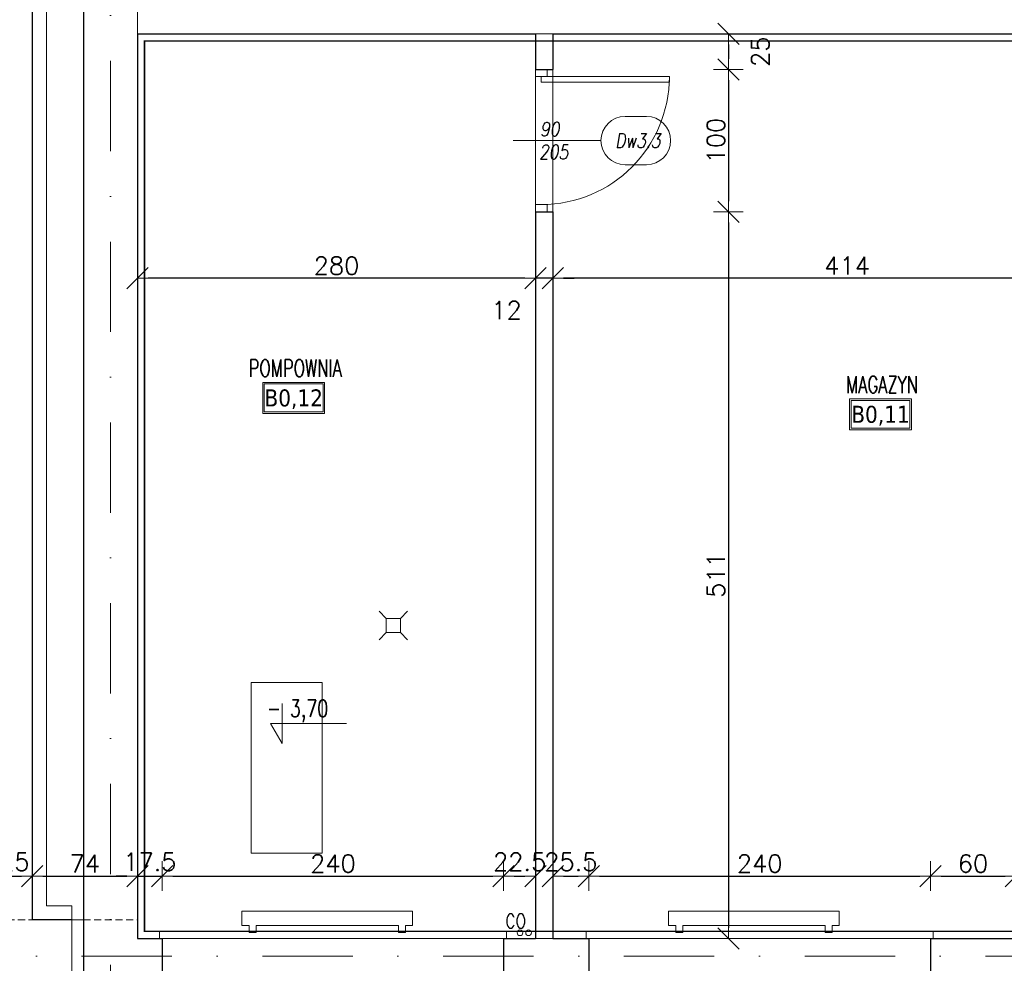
# Model space of a CAD drawing. Header units: millimetres. Extents: x 23192 to 177760, y -399809 to -79279.
# Tile 83 of 256: x 50121 to 50813, y -195605 to -194942. Entities that reach past the tile are written whole.
import ezdxf
from ezdxf.enums import TextEntityAlignment as Align

# ---------------------------------------------------------------- set-up
doc = ezdxf.new("R2010")
doc.units = ezdxf.units.MM
for name, pattern in [('2_3', [1, 0.5, -0.5]), ('CARKOVANA', [7.5, 5, -2.5]), ('DASHDOT', [25.4, 12.7, -6.35, 0, -6.35]), ('HIDDEN', [9.525, 6.35, -3.175])]:
    doc.linetypes.add(name, pattern=pattern)
doc.layers.get('0').update_dxf_attribs({"lineweight": 0})
for name, color, linetype, lineweight in [('!! 0_ Istn-sciany', 3, 'Continuous', 30), ('!! 0_ Istn-widok', 1, 'Continuous', 15), ('!! 0_ Opis', 8, 'Continuous', 13), ('!! 0_Istn-armatura', 6, 'Continuous', 9), ('!! 0_Istn-cienka', 4, 'Continuous', 9), ('!! 0_Istn-drzwi', 1, 'Continuous', 13), ('!! 0_Opis_pom', 9, 'Continuous', 13), ('!! 0_Osie', 1, 'DASHDOT', 13), ('!! 1  WYDZIELENIE PPOŻ', 252, 'Continuous', 0), ('!! 2_drzwi opis', 151, 'Continuous', 9), ('!! wymiary osi', 250, 'Continuous', 9), ('0-osie-liniA', 14, 'DASHDOT', 5), ('Dimension (ISO)', 7, 'Continuous', 25)]:
    doc.layers.add(name, color=color, linetype=linetype, lineweight=lineweight)
doc.layers.add('!! 0_Istn-grzejniki', color=7, linetype='Continuous', lineweight=0, plot=False)
doc.layers.add('Powierzchnia', color=140, linetype='Continuous', lineweight=5, plot=False)
doc.layers.add('!! 1_Wyburzenia', color=252, linetype='CARKOVANA', lineweight=13, true_color=0x696969)
doc.styles.add('50', font='ROMANS.shx', dxfattribs={"width": 0.8, "height": 10})
doc.styles.add('ARCHETYP', font='romans.shx', dxfattribs={"height": 15})
doc.styles.add('ARIAL', font='tahoma.ttf')
doc.styles.add('Note Text (ISO)', font='tahoma.ttf')
doc.styles.add('SIMPLEX', font='simplex.shx', dxfattribs={"width": 0.77})
doc.styles.add('TXT', font='simplex.shx')
doc.dimstyles.new('Default (ISO)', dxfattribs={"dimscale": 5, "dimtxt": 5, "dimasz": 5, "dimexe": 3.175, "dimexo": 0, "dimgap": 0.762, "dimtad": 1, "dimdec": 0, "dimrnd": 1e-08, "dimzin": 0, "dimtxsty": 'Note Text (ISO)', "dimcen": 0.09, "dimdle": 10, "dimclrd": 256, "dimclre": 256, "dimclrt": 256, "dimazin": 0, "dimtfac": 0.70104, "dimtmove": 0, "dimatfit": 3, "dimfxl": 1, "dimtolj": 1, "dimtzin": 0, "dimlwd": -1, "dimlwe": -1, "dimarcsym": 0})
doc.dimstyles.new('DIM50', dxfattribs={"dimscale": 5, "dimtxt": 2.5, "dimasz": 1.5, "dimexe": 0, "dimexo": 0, "dimgap": 0.5, "dimtad": 1, "dimdec": 4, "dimrnd": 0.5, "dimdsep": 46, "dimtxsty": 'TXT', "dimblk1": 'TICK1', "dimblk2": 'TICK1', "dimsah": 1, "dimcen": 0, "dimse1": 1, "dimse2": 1, "dimclrd": 1, "dimclre": 7, "dimclrt": 9, "dimadec": 0, "dimazin": 0, "dimtfac": 1, "dimtdec": 4, "dimtmove": 2, "dimatfit": 3, "dimldrblk": 'TICK1', "dimfxl": 1, "dimtolj": 1, "dimarcsym": 0})

# ---------------------------------------------------------------- blocks, each defined once
blk = doc.blocks.new('A$C19D82A3D')
for points in [[(-5, 10), (-10, 15)], [(5, 10), (10, 15)], [(-5, 0), (-10, -5)], [(5, 0), (10, -5)]]:
    blk.add_lwpolyline(points)
blk.add_lwpolyline([(-5, 10), (5, 10), (5, 0), (-5, 0)], close=True)
blk = doc.blocks.new('BLOK OSI')
at = {"layer": '0-osie-liniA', "ltscale": 5}
for points in [[(50184.71142, -193635.47368), (50184.71142, -195993.9543)], [(48639.33021, -195663.0883), (55424.2848, -195663.0883)]]:
    blk.add_lwpolyline(points, dxfattribs=at)
blk = doc.blocks.new('*D1419')
at = {"layer": 'DEFPOINTS', "color": 0, "transparency": 16777216}
for p in [(-689.8, 120.2), (510.2, 120.2), (510.2, 18.8)]:
    blk.add_point(p, dxfattribs=at)
at = {"layer": 'Dimension (ISO)', "transparency": 16777216}
for p, q in [((-689.8, 120.2), (-689.8, 2.9)), ((510.2, 120.2), (510.2, 2.9)), ((-664.8, 18.8), (485.2, 18.8))]:
    blk.add_line(p, q, dxfattribs=at)
for points in [[(-664.8, 22.9), (-664.8, 14.6), (-689.8, 18.8)], [(485.2, 22.9), (485.2, 14.6), (510.2, 18.8)]]:
    blk.add_solid(points, dxfattribs=at)
at = {"layer": 'Dimension (ISO)', "lineweight": 9, "transparency": 16777216, "insert": (-160.6, 48.6), "char_height": 25, "attachment_point": 1, "style": 'Note Text (ISO)'}
blk.add_mtext('\\A1;1200', dxfattribs=at)
blk = doc.blocks.new('1_ok-opis')
blk.add_line((0, 111.61), (0, 50))
for points in [[(-17, 128.61), (-17, 143.61)], [(17, 128.61), (17, 143.61)]]:
    blk.add_lwpolyline(points)
for centre, start, end in [((0, 143.61), 0, 180), ((0, 128.61), 180, 0)]:
    blk.add_arc(centre, 17, start, end)
at = {"style": 'ARCHETYP'}
for tag, height, rotation, p in [('NR', 12, 90, (0, 136.9)), ('NR', 12, 270, (0, 136.9)), ('SZEROKOŚĆ', 10, 90, (-8, 78.29)), ('WYSOKOŚĆ', 10, 270, (-8, 78.29)), ('WYSOKOŚĆ', 10, 90, (8, 78.29)), ('SZEROKOŚĆ', 10, 270, (8, 78.29))]:
    blk.add_attdef(tag, text='', height=height, rotation=rotation, dxfattribs=at).set_placement(p, align=Align.MIDDLE)
blk = doc.blocks.new('TICK1')
at = {"color": 2}
blk.add_line((-1, -1), (1, 1), dxfattribs=at)
at = {"color": 0}
for p, q in [((0, -1.4), (0, 1.4)), ((0, 0), (-1, 0))]:
    blk.add_line(p, q, dxfattribs=at)
blk = doc.blocks.new('*D2320')
at = {"layer": '!! wymiary osi', "color": 1, "lineweight": -2, "transparency": 16777216}
blk.add_line((50112.21, -195825.86), (50196.21, -195825.86), dxfattribs=at)
at = {"layer": 'DEFPOINTS', "color": 0, "transparency": 16777216}
for p in [(50104.71, -195574.59), (50203.71, -195574.59), (50203.71, -195825.86)]:
    blk.add_point(p, dxfattribs=at)
at = {"layer": '!! wymiary osi', "color": 1, "lineweight": -2, "transparency": 16777216, "xscale": 7.5, "yscale": 7.5, "zscale": 7.5, "rotation": 180}
blk.add_blockref('TICK1', (50104.71, -195825.86), dxfattribs=at)
at = {"layer": '!! wymiary osi', "color": 1, "lineweight": -2, "transparency": 16777216, "xscale": 7.5, "yscale": 7.5, "zscale": 7.5}
blk.add_blockref('TICK1', (50203.71, -195825.86), dxfattribs=at)
at = {"layer": '!! wymiary osi', "color": 9, "transparency": 16777216, "insert": (50154.21, -195817.11), "char_height": 12.5, "attachment_point": 5, "style": 'TXT'}
blk.add_mtext('\\A1;99', dxfattribs=at)
blk = doc.blocks.new('*D2321')
at = {"layer": '!! wymiary osi', "color": 1, "lineweight": -2, "transparency": 16777216}
blk.add_line((50211.21, -195825.86), (50476.21, -195825.86), dxfattribs=at)
at = {"layer": 'DEFPOINTS', "color": 0, "transparency": 16777216}
for p in [(50203.71, -195574.59), (50483.71, -195587.59), (50483.71, -195825.86)]:
    blk.add_point(p, dxfattribs=at)
at = {"layer": '!! wymiary osi', "color": 1, "lineweight": -2, "transparency": 16777216, "xscale": 7.5, "yscale": 7.5, "zscale": 7.5, "rotation": 180}
blk.add_blockref('TICK1', (50203.71, -195825.86), dxfattribs=at)
at = {"layer": '!! wymiary osi', "color": 1, "lineweight": -2, "transparency": 16777216, "xscale": 7.5, "yscale": 7.5, "zscale": 7.5}
blk.add_blockref('TICK1', (50483.71, -195825.86), dxfattribs=at)
at = {"layer": '!! wymiary osi', "color": 9, "transparency": 16777216, "insert": (50343.71, -195817.11), "char_height": 12.5, "attachment_point": 5, "style": 'TXT'}
blk.add_mtext('\\A1;280', dxfattribs=at)
blk = doc.blocks.new('*D2322')
at = {"layer": '!! wymiary osi', "color": 1, "lineweight": -2, "transparency": 16777216}
for p, q in [((50476.21, -195825.86), (50468.71, -195825.86)), ((50483.71, -195825.86), (50495.71, -195825.86)), ((50503.21, -195825.86), (50510.71, -195825.86))]:
    blk.add_line(p, q, dxfattribs=at)
at = {"layer": 'DEFPOINTS', "color": 0, "transparency": 16777216}
for p in [(50483.71, -195587.59), (50495.71, -195587.59), (50495.71, -195825.86)]:
    blk.add_point(p, dxfattribs=at)
at = {"layer": '!! wymiary osi', "color": 1, "lineweight": -2, "transparency": 16777216, "xscale": 7.5, "yscale": 7.5, "zscale": 7.5}
blk.add_blockref('TICK1', (50483.71, -195825.86), dxfattribs=at)
at = {"layer": '!! wymiary osi', "color": 1, "lineweight": -2, "transparency": 16777216, "xscale": 7.5, "yscale": 7.5, "zscale": 7.5, "rotation": 180}
blk.add_blockref('TICK1', (50495.71, -195825.86), dxfattribs=at)
at = {"layer": '!! wymiary osi', "color": 9, "transparency": 16777216, "insert": (50489.71, -195848.36), "char_height": 12.5, "attachment_point": 5, "style": 'TXT'}
blk.add_mtext('\\A1;12', dxfattribs=at)
blk = doc.blocks.new('*D2323')
at = {"layer": '!! wymiary osi', "color": 1, "lineweight": -2, "transparency": 16777216}
blk.add_line((50503.21, -195825.86), (51071.21, -195825.86), dxfattribs=at)
at = {"layer": 'DEFPOINTS', "color": 0, "transparency": 16777216}
for p in [(50495.71, -195587.59), (51078.71, -195587.59), (51078.71, -195825.86)]:
    blk.add_point(p, dxfattribs=at)
at = {"layer": '!! wymiary osi', "color": 1, "lineweight": -2, "transparency": 16777216, "xscale": 7.5, "yscale": 7.5, "zscale": 7.5, "rotation": 180}
blk.add_blockref('TICK1', (50495.71, -195825.86), dxfattribs=at)
at = {"layer": '!! wymiary osi', "color": 1, "lineweight": -2, "transparency": 16777216, "xscale": 7.5, "yscale": 7.5, "zscale": 7.5}
blk.add_blockref('TICK1', (51078.71, -195825.86), dxfattribs=at)
at = {"layer": '!! wymiary osi', "color": 9, "transparency": 16777216, "insert": (50787.21, -195817.11), "char_height": 12.5, "attachment_point": 5, "style": 'TXT'}
blk.add_mtext('\\A1;583', dxfattribs=at)
blk = doc.blocks.new('*D2359')
at = {"layer": '!! wymiary osi', "color": 1, "lineweight": -2, "transparency": 16777216}
blk.add_line((50112.21, -195543.73), (50122.21, -195543.73), dxfattribs=at)
at = {"layer": 'DEFPOINTS', "color": 0, "transparency": 16777216}
for p in [(50129.71, -195543.73), (50104.71, -195574.59), (50129.71, -195574.59)]:
    blk.add_point(p, dxfattribs=at)
at = {"layer": '!! wymiary osi', "color": 1, "lineweight": -2, "transparency": 16777216, "xscale": 7.5, "yscale": 7.5, "zscale": 7.5, "rotation": 180}
blk.add_blockref('TICK1', (50104.71, -195543.73), dxfattribs=at)
at = {"layer": '!! wymiary osi', "color": 1, "lineweight": -2, "transparency": 16777216, "xscale": 7.5, "yscale": 7.5, "zscale": 7.5}
blk.add_blockref('TICK1', (50129.71, -195543.73), dxfattribs=at)
at = {"layer": '!! wymiary osi', "color": 9, "transparency": 16777216, "insert": (50117.21, -195533.73), "char_height": 12.5, "attachment_point": 5, "style": 'TXT'}
blk.add_mtext('\\A1;25', dxfattribs=at)
blk = doc.blocks.new('*D2360')
at = {"layer": '!! wymiary osi', "color": 1, "lineweight": -2, "transparency": 16777216}
blk.add_line((50137.21, -195543.73), (50196.21, -195543.73), dxfattribs=at)
at = {"layer": 'DEFPOINTS', "color": 0, "transparency": 16777216}
for p in [(50203.71, -195543.73), (50129.71, -195574.59), (50203.71, -195587.59)]:
    blk.add_point(p, dxfattribs=at)
at = {"layer": '!! wymiary osi', "color": 1, "lineweight": -2, "transparency": 16777216, "xscale": 7.5, "yscale": 7.5, "zscale": 7.5, "rotation": 180}
blk.add_blockref('TICK1', (50129.71, -195543.73), dxfattribs=at)
at = {"layer": '!! wymiary osi', "color": 1, "lineweight": -2, "transparency": 16777216, "xscale": 7.5, "yscale": 7.5, "zscale": 7.5}
blk.add_blockref('TICK1', (50203.71, -195543.73), dxfattribs=at)
at = {"layer": '!! wymiary osi', "color": 9, "transparency": 16777216, "insert": (50166.71, -195534.98), "char_height": 12.5, "attachment_point": 5, "style": 'TXT'}
blk.add_mtext('\\A1;74', dxfattribs=at)
blk = doc.blocks.new('*D2361')
at = {"layer": '!! wymiary osi', "color": 1, "lineweight": -2, "transparency": 16777216}
for p, q in [((50196.21, -195543.73), (50188.71, -195543.73)), ((50203.71, -195543.73), (50221.22, -195543.73)), ((50228.72, -195543.73), (50236.22, -195543.73))]:
    blk.add_line(p, q, dxfattribs=at)
at = {"layer": 'DEFPOINTS', "color": 0, "transparency": 16777216}
for p in [(50221.22, -195543.73), (50203.71, -195587.59), (50221.22, -195587.59)]:
    blk.add_point(p, dxfattribs=at)
at = {"layer": '!! wymiary osi', "color": 1, "lineweight": -2, "transparency": 16777216, "xscale": 7.5, "yscale": 7.5, "zscale": 7.5}
blk.add_blockref('TICK1', (50203.71, -195543.73), dxfattribs=at)
at = {"layer": '!! wymiary osi', "color": 1, "lineweight": -2, "transparency": 16777216, "xscale": 7.5, "yscale": 7.5, "zscale": 7.5, "rotation": 180}
blk.add_blockref('TICK1', (50221.22, -195543.73), dxfattribs=at)
at = {"layer": '!! wymiary osi', "color": 9, "transparency": 16777216, "insert": (50212.46, -195533.73), "char_height": 12.5, "attachment_point": 5, "style": 'TXT'}
blk.add_mtext('\\A1;17.5', dxfattribs=at)
blk = doc.blocks.new('*D2362')
at = {"layer": '!! wymiary osi', "color": 1, "lineweight": -2, "transparency": 16777216}
blk.add_line((50228.72, -195543.73), (50453.72, -195543.73), dxfattribs=at)
at = {"layer": 'DEFPOINTS', "color": 0, "transparency": 16777216}
for p in [(50461.22, -195543.73), (50221.22, -195587.59), (50461.22, -195587.59)]:
    blk.add_point(p, dxfattribs=at)
at = {"layer": '!! wymiary osi', "color": 1, "lineweight": -2, "transparency": 16777216, "xscale": 7.5, "yscale": 7.5, "zscale": 7.5, "rotation": 180}
blk.add_blockref('TICK1', (50221.22, -195543.73), dxfattribs=at)
at = {"layer": '!! wymiary osi', "color": 1, "lineweight": -2, "transparency": 16777216, "xscale": 7.5, "yscale": 7.5, "zscale": 7.5}
blk.add_blockref('TICK1', (50461.22, -195543.73), dxfattribs=at)
at = {"layer": '!! wymiary osi', "color": 9, "transparency": 16777216, "insert": (50341.22, -195534.98), "char_height": 12.5, "attachment_point": 5, "style": 'TXT'}
blk.add_mtext('\\A1;240', dxfattribs=at)
blk = doc.blocks.new('*D2363')
at = {"layer": '!! wymiary osi', "color": 1, "lineweight": -2, "transparency": 16777216}
blk.add_line((50468.72, -195543.73), (50476.21, -195543.73), dxfattribs=at)
at = {"layer": 'DEFPOINTS', "color": 0, "transparency": 16777216}
for p in [(50483.71, -195543.73), (50461.22, -195587.59), (50483.71, -195587.59)]:
    blk.add_point(p, dxfattribs=at)
at = {"layer": '!! wymiary osi', "color": 1, "lineweight": -2, "transparency": 16777216, "xscale": 7.5, "yscale": 7.5, "zscale": 7.5, "rotation": 180}
blk.add_blockref('TICK1', (50461.22, -195543.73), dxfattribs=at)
at = {"layer": '!! wymiary osi', "color": 1, "lineweight": -2, "transparency": 16777216, "xscale": 7.5, "yscale": 7.5, "zscale": 7.5}
blk.add_blockref('TICK1', (50483.71, -195543.73), dxfattribs=at)
at = {"layer": '!! wymiary osi', "color": 9, "transparency": 16777216, "insert": (50472.46, -195533.73), "char_height": 12.5, "attachment_point": 5, "style": 'TXT'}
blk.add_mtext('\\A1;22.5', dxfattribs=at)
blk = doc.blocks.new('*D2364')
at = {"layer": '!! wymiary osi', "color": 1, "lineweight": -2, "transparency": 16777216}
blk.add_line((50503.21, -195543.73), (50513.72, -195543.73), dxfattribs=at)
at = {"layer": 'DEFPOINTS', "color": 0, "transparency": 16777216}
for p in [(50521.22, -195543.73), (50495.71, -195587.59), (50521.22, -195587.59)]:
    blk.add_point(p, dxfattribs=at)
at = {"layer": '!! wymiary osi', "color": 1, "lineweight": -2, "transparency": 16777216, "xscale": 7.5, "yscale": 7.5, "zscale": 7.5, "rotation": 180}
blk.add_blockref('TICK1', (50495.71, -195543.73), dxfattribs=at)
at = {"layer": '!! wymiary osi', "color": 1, "lineweight": -2, "transparency": 16777216, "xscale": 7.5, "yscale": 7.5, "zscale": 7.5}
blk.add_blockref('TICK1', (50521.22, -195543.73), dxfattribs=at)
at = {"layer": '!! wymiary osi', "color": 9, "transparency": 16777216, "insert": (50508.46, -195533.73), "char_height": 12.5, "attachment_point": 5, "style": 'TXT'}
blk.add_mtext('\\A1;25.5', dxfattribs=at)
blk = doc.blocks.new('*D2365')
at = {"layer": '!! wymiary osi', "color": 1, "lineweight": -2, "transparency": 16777216}
blk.add_line((50528.72, -195543.73), (50753.72, -195543.73), dxfattribs=at)
at = {"layer": 'DEFPOINTS', "color": 0, "transparency": 16777216}
for p in [(50761.22, -195543.73), (50521.22, -195587.59), (50761.22, -195587.59)]:
    blk.add_point(p, dxfattribs=at)
at = {"layer": '!! wymiary osi', "color": 1, "lineweight": -2, "transparency": 16777216, "xscale": 7.5, "yscale": 7.5, "zscale": 7.5, "rotation": 180}
blk.add_blockref('TICK1', (50521.22, -195543.73), dxfattribs=at)
at = {"layer": '!! wymiary osi', "color": 1, "lineweight": -2, "transparency": 16777216, "xscale": 7.5, "yscale": 7.5, "zscale": 7.5}
blk.add_blockref('TICK1', (50761.22, -195543.73), dxfattribs=at)
at = {"layer": '!! wymiary osi', "color": 9, "transparency": 16777216, "insert": (50641.22, -195534.98), "char_height": 12.5, "attachment_point": 5, "style": 'TXT'}
blk.add_mtext('\\A1;240', dxfattribs=at)
blk = doc.blocks.new('*D2366')
at = {"layer": '!! wymiary osi', "color": 1, "lineweight": -2, "transparency": 16777216}
blk.add_line((50768.72, -195543.73), (50813.72, -195543.73), dxfattribs=at)
at = {"layer": 'DEFPOINTS', "color": 0, "transparency": 16777216}
for p in [(50821.22, -195543.73), (50761.22, -195587.59), (50821.22, -195587.59)]:
    blk.add_point(p, dxfattribs=at)
at = {"layer": '!! wymiary osi', "color": 1, "lineweight": -2, "transparency": 16777216, "xscale": 7.5, "yscale": 7.5, "zscale": 7.5, "rotation": 180}
blk.add_blockref('TICK1', (50761.22, -195543.73), dxfattribs=at)
at = {"layer": '!! wymiary osi', "color": 1, "lineweight": -2, "transparency": 16777216, "xscale": 7.5, "yscale": 7.5, "zscale": 7.5}
blk.add_blockref('TICK1', (50821.22, -195543.73), dxfattribs=at)
at = {"layer": '!! wymiary osi', "color": 9, "transparency": 16777216, "insert": (50791.22, -195534.98), "char_height": 12.5, "attachment_point": 5, "style": 'TXT'}
blk.add_mtext('\\A1;60', dxfattribs=at)
blk = doc.blocks.new('*D2378')
at = {"layer": '!! wymiary osi', "color": 1, "lineweight": -2, "transparency": 16777216}
blk.add_line((50619.2, -194959.09), (50619.2, -194969.09), dxfattribs=at)
at = {"layer": 'DEFPOINTS', "color": 0, "transparency": 16777216}
for p in [(50495.71, -194951.59), (50495.71, -194976.59), (50619.2, -194976.59)]:
    blk.add_point(p, dxfattribs=at)
at = {"layer": '!! wymiary osi', "color": 1, "lineweight": -2, "transparency": 16777216, "xscale": 7.5, "yscale": 7.5, "zscale": 7.5}
for p, rotation in [((50619.2, -194951.59), 90), ((50619.2, -194976.59), 270)]:
    blk.add_blockref('TICK1', p, dxfattribs=dict(at, rotation=rotation))
at = {"layer": '!! wymiary osi', "color": 9, "transparency": 16777216, "insert": (50641.7, -194964.09), "char_height": 12.5, "attachment_point": 5, "rotation": 90, "style": 'TXT'}
blk.add_mtext('\\A1;25', dxfattribs=at)
blk = doc.blocks.new('*D2379')
at = {"layer": '!! wymiary osi', "color": 1, "lineweight": -2, "transparency": 16777216}
blk.add_line((50619.2, -194984.09), (50619.2, -195069.09), dxfattribs=at)
at = {"layer": 'DEFPOINTS', "color": 0, "transparency": 16777216}
for p in [(50495.71, -194976.59), (50495.71, -195076.59), (50619.2, -195076.59)]:
    blk.add_point(p, dxfattribs=at)
at = {"layer": '!! wymiary osi', "color": 1, "lineweight": -2, "transparency": 16777216, "xscale": 7.5, "yscale": 7.5, "zscale": 7.5}
for p, rotation in [((50619.2, -194976.59), 90), ((50619.2, -195076.59), 270)]:
    blk.add_blockref('TICK1', p, dxfattribs=dict(at, rotation=rotation))
at = {"layer": '!! wymiary osi', "color": 9, "transparency": 16777216, "insert": (50610.45, -195026.59), "char_height": 12.5, "attachment_point": 5, "rotation": 90, "style": 'TXT'}
blk.add_mtext('\\A1;100', dxfattribs=at)
blk = doc.blocks.new('*D2380')
at = {"layer": '!! wymiary osi', "color": 1, "lineweight": -2, "transparency": 16777216}
blk.add_line((50619.2, -195084.09), (50619.2, -195580.09), dxfattribs=at)
at = {"layer": 'DEFPOINTS', "color": 0, "transparency": 16777216}
for p in [(50495.71, -195076.59), (50495.71, -195587.59), (50619.2, -195587.59)]:
    blk.add_point(p, dxfattribs=at)
at = {"layer": '!! wymiary osi', "color": 1, "lineweight": -2, "transparency": 16777216, "xscale": 7.5, "yscale": 7.5, "zscale": 7.5}
for p, rotation in [((50619.2, -195076.59), 90), ((50619.2, -195587.59), 270)]:
    blk.add_blockref('TICK1', p, dxfattribs=dict(at, rotation=rotation))
at = {"layer": '!! wymiary osi', "color": 9, "transparency": 16777216, "insert": (50610.45, -195332.09), "char_height": 12.5, "attachment_point": 5, "rotation": 90, "style": 'TXT'}
blk.add_mtext('\\A1;511', dxfattribs=at)
blk = doc.blocks.new('*D2618')
at = {"layer": '!! wymiary osi', "color": 1, "lineweight": -2, "transparency": 16777216}
blk.add_line((50902.21, -195123.33), (50503.21, -195123.33), dxfattribs=at)
at = {"layer": 'DEFPOINTS', "color": 0, "transparency": 16777216}
for p in [(50495.71, -195060.37), (50909.71, -195060.37), (50495.71, -195123.33)]:
    blk.add_point(p, dxfattribs=at)
at = {"layer": '!! wymiary osi', "color": 1, "lineweight": -2, "transparency": 16777216, "xscale": 7.5, "yscale": 7.5, "zscale": 7.5, "rotation": 180}
blk.add_blockref('TICK1', (50495.71, -195123.33), dxfattribs=at)
at = {"layer": '!! wymiary osi', "color": 1, "lineweight": -2, "transparency": 16777216, "xscale": 7.5, "yscale": 7.5, "zscale": 7.5}
blk.add_blockref('TICK1', (50909.71, -195123.33), dxfattribs=at)
at = {"layer": '!! wymiary osi', "color": 9, "transparency": 16777216, "insert": (50702.71, -195114.58), "char_height": 12.5, "attachment_point": 5, "style": 'TXT'}
blk.add_mtext('\\A1;414', dxfattribs=at)
blk = doc.blocks.new('*D2619')
at = {"layer": '!! wymiary osi', "color": 1, "lineweight": -2, "transparency": 16777216}
for p, q in [((50476.21, -195123.33), (50468.71, -195123.33)), ((50495.71, -195123.33), (50483.71, -195123.33)), ((50503.21, -195123.33), (50510.71, -195123.33))]:
    blk.add_line(p, q, dxfattribs=at)
at = {"layer": 'DEFPOINTS', "color": 0, "transparency": 16777216}
for p in [(50483.71, -195060.37), (50495.71, -195060.37), (50483.71, -195123.33)]:
    blk.add_point(p, dxfattribs=at)
at = {"layer": '!! wymiary osi', "color": 1, "lineweight": -2, "transparency": 16777216, "xscale": 7.5, "yscale": 7.5, "zscale": 7.5}
blk.add_blockref('TICK1', (50483.71, -195123.33), dxfattribs=at)
at = {"layer": '!! wymiary osi', "color": 1, "lineweight": -2, "transparency": 16777216, "xscale": 7.5, "yscale": 7.5, "zscale": 7.5, "rotation": 180}
blk.add_blockref('TICK1', (50495.71, -195123.33), dxfattribs=at)
at = {"layer": '!! wymiary osi', "color": 9, "transparency": 16777216, "insert": (50463.23, -195145.83), "char_height": 12.5, "attachment_point": 5, "style": 'TXT'}
blk.add_mtext('\\A1;12', dxfattribs=at)
blk = doc.blocks.new('*D2620')
at = {"layer": '!! wymiary osi', "color": 1, "lineweight": -2, "transparency": 16777216}
blk.add_line((50476.21, -195123.33), (50211.21, -195123.33), dxfattribs=at)
at = {"layer": 'DEFPOINTS', "color": 0, "transparency": 16777216}
for p in [(50203.71, -195060.37), (50483.71, -195060.37), (50203.71, -195123.33)]:
    blk.add_point(p, dxfattribs=at)
at = {"layer": '!! wymiary osi', "color": 1, "lineweight": -2, "transparency": 16777216, "xscale": 7.5, "yscale": 7.5, "zscale": 7.5, "rotation": 180}
blk.add_blockref('TICK1', (50203.71, -195123.33), dxfattribs=at)
at = {"layer": '!! wymiary osi', "color": 1, "lineweight": -2, "transparency": 16777216, "xscale": 7.5, "yscale": 7.5, "zscale": 7.5}
blk.add_blockref('TICK1', (50483.71, -195123.33), dxfattribs=at)
at = {"layer": '!! wymiary osi', "color": 9, "transparency": 16777216, "insert": (50343.71, -195114.58), "char_height": 12.5, "attachment_point": 5, "style": 'TXT'}
blk.add_mtext('\\A1;280', dxfattribs=at)
blk = doc.blocks.new('A$C11ef928a')
at = {"layer": 'Dimension (ISO)', "lineweight": 9}
dim = blk.add_linear_dim(base=(510.2, 18.8), p1=(-689.8, 120.2), p2=(510.2, 120.2), angle=180, dimstyle='Default (ISO)', override={"dimdec": 0, "dimlfac": 1, "dimtp": 0, "dimtm": 0, "dimtdec": 2, "dimtofl": 0, "dimatfit": 1}, dxfattribs=at)
dim.commit()
dim.dimension.update_dxf_attribs({"geometry": '*D1419', "text_midpoint": (-125.7, 18.8), "dimtype": 128})

msp = doc.modelspace()

# ---------------------------------------------------------------- linework, layer by layer
at = {"layer": '!! 0_ Istn-sciany'}
msp.add_line((50129.71142, -194364.5883), (50129.71142, -195574.5883), dxfattribs=at)
for points in [[(50165.71142, -194313.5883), (50165.71142, -195625.5883)], [(50203.71142, -194951.5883), (50483.71142, -194951.5883)], [(50203.71142, -194951.5883), (50203.71142, -195587.5883)], [(50483.71142, -194951.5883), (50483.71142, -194976.5883)], [(50495.71142, -194951.5883), (50902.71139, -194951.5883)], [(50495.71142, -194951.5883), (50495.71142, -194976.5883)], [(50483.71142, -194976.5883), (50495.71142, -194976.5883)], [(50483.71142, -195076.5883), (50495.71142, -195076.5883)], [(50483.71142, -195076.5883), (50483.71142, -195587.5883)], [(50495.71142, -195076.5883), (50495.71142, -195587.5883)], [(50157.71142, -195574.5883), (50129.71142, -195574.5883)], [(50203.71142, -195587.5883), (50221.21802, -195587.5883)], [(50221.21802, -195587.5883), (50221.21802, -195613.5883)], [(50461.21802, -195587.5883), (50483.71142, -195587.5883)], [(50461.21802, -195587.5883), (50461.21802, -195613.5883)], [(50495.71142, -195587.5883), (50521.21802, -195587.5883)], [(50521.21802, -195587.5883), (50521.21802, -195613.5883)], [(50761.21802, -195587.5883), (50821.21802, -195587.5883)], [(50761.21802, -195587.5883), (50761.21802, -195613.5883)]]:
    msp.add_lwpolyline(points, dxfattribs=at)
at = {"layer": '!! 0_ Istn-widok'}
msp.add_line((50157.71142, -195564.5883), (50157.71142, -195625.5883), dxfattribs=at)
for points in [[(50139.71142, -194374.5883), (50139.71142, -195564.5883)], [(50203.71142, -194926.5883), (50203.71142, -194951.5883)], [(50483.71142, -194951.5883), (50495.71142, -194951.5883)], [(50157.71142, -195564.5883), (50139.71142, -195564.5883)], [(50157.71142, -195574.5883), (50165.71142, -195574.5883)], [(50219.21802, -195582.5883), (50463.21802, -195582.5883)], [(50219.21802, -195587.5883), (50219.21802, -195582.5883)], [(50463.21802, -195587.5883), (50463.21802, -195582.5883)], [(50483.71142, -195587.5883), (50495.71142, -195587.5883)], [(50519.21802, -195582.5883), (50763.21802, -195582.5883)], [(50519.21802, -195587.5883), (50519.21802, -195582.5883)], [(50763.21802, -195587.5883), (50763.21802, -195582.5883)]]:
    msp.add_lwpolyline(points, dxfattribs=at)
at = {"layer": '!! 0_ Opis'}
for points in [[(50305.41122, -195422.42112), (50305.41122, -195450.42289)], [(50305.41122, -195450.42289), (50297.32781, -195436.42201)], [(50297.32781, -195436.42201), (50350.76201, -195436.42201)]]:
    msp.add_lwpolyline(points, dxfattribs=at)
at = {"layer": '!! 0_Istn-armatura'}
msp.add_lwpolyline([(50283.71142, -195527.5883), (50333.71142, -195527.5883), (50333.71142, -195407.5883), (50283.71142, -195407.5883)], close=True, dxfattribs=at)
for centre in [(50472.71142, -195583.5883), (50478.71142, -195583.5883)]:
    msp.add_circle(centre, 2, dxfattribs=at)
at = {"layer": '!! 0_Istn-cienka', "linetype": 'HIDDEN', "ltscale": 2}
for points in [[(50221.21802, -195587.5883), (50461.21802, -195587.5883)], [(50521.21802, -195587.5883), (50761.21802, -195587.5883)]]:
    msp.add_lwpolyline(points, dxfattribs=at)
at = {"layer": '!! 0_Istn-drzwi'}
for points in [[(50491.71142, -194981.5883), (50491.71142, -194976.5883), (50483.71142, -194976.5883), (50483.71142, -194981.5883)], [(50577.71142, -194985.5883), (50487.71142, -194985.5883), (50487.71142, -194981.5883), (50577.71142, -194981.5883)], [(50491.71142, -195071.5883), (50491.71142, -195076.5883), (50483.71142, -195076.5883), (50483.71142, -195071.5883)]]:
    msp.add_lwpolyline(points, close=True, dxfattribs=at)
msp.add_arc((50487.71142, -194981.5883), 90, 270.00000004, 0.00000004, dxfattribs=at)
at = {"layer": '!! 0_Istn-grzejniki'}
for points in [[(50282.21802, -195583.42942), (50282.21802, -195578.42942), (50277.21802, -195578.42942), (50277.21802, -195568.42942), (50397.21802, -195568.42942), (50397.21802, -195578.42942), (50392.21802, -195578.42942), (50392.21802, -195583.42942), (50387.21802, -195583.42942), (50387.21802, -195578.42942), (50287.21802, -195578.42942), (50287.21802, -195583.42942)], [(50582.21802, -195583.42942), (50582.21802, -195578.42942), (50577.21802, -195578.42942), (50577.21802, -195568.42942), (50697.21802, -195568.42942), (50697.21802, -195578.42942), (50692.21802, -195578.42942), (50692.21802, -195583.42942), (50687.21802, -195583.42942), (50687.21802, -195578.42942), (50587.21802, -195578.42942), (50587.21802, -195583.42942)]]:
    msp.add_lwpolyline(points, close=True, dxfattribs=at)
at = {"layer": '!! 0_Opis_pom', "ltscale": 0.7}
for points in [[(50291.84595, -195218.40936), (50335.36595, -195218.40936), (50335.36595, -195196.64936), (50291.84595, -195196.64936)], [(50292.93395, -195217.32136), (50334.27795, -195217.32136), (50334.27795, -195197.73736), (50292.93395, -195197.73736)], [(50704.418, -195229.94638), (50747.938, -195229.94638), (50747.938, -195208.18638), (50704.418, -195208.18638)], [(50705.506, -195228.85838), (50746.85, -195228.85838), (50746.85, -195209.27438), (50705.506, -195209.27438)]]:
    msp.add_lwpolyline(points, close=True, dxfattribs=at)
at = {"layer": '!! 1  WYDZIELENIE PPOŻ', "color": 20, "linetype": '2_3', "ltscale": 10, "true_color": 0xf65c09, "const_width": 1}
msp.add_lwpolyline([(50208.71142, -195582.5883), (51073.71142, -195582.5883), (51073.71142, -194956.5883), (50208.71142, -194956.5883)], close=True, dxfattribs=at)
at = {"layer": '!! 1_Wyburzenia'}
for points in [[(50104.71142, -195574.5883), (50129.71142, -195574.5883)], [(50165.71142, -195574.5883), (50203.71142, -195574.5883)]]:
    msp.add_lwpolyline(points, dxfattribs=at)
at = {"layer": 'Powierzchnia'}
for points in [[(50203.71142, -194951.5883), (50483.71142, -194951.5883), (50483.71142, -195587.5883), (50203.71142, -195587.5883)], [(50495.71142, -195587.5883), (51078.71142, -195587.5883), (51078.71142, -194951.5883), (50495.71142, -194951.5883)]]:
    msp.add_lwpolyline(points, close=True, dxfattribs=at)

# ---------------------------------------------------------------- block references
at = {"layer": '!! 0_Istn-armatura', "xscale": -1, "rotation": 270}
msp.add_blockref('A$C19D82A3D', (50378.71142, -195367.5883), dxfattribs=at)
at = {"layer": '!! 0_Osie'}
msp.add_blockref('BLOK OSI', (0, 63), dxfattribs=at)
at = {"layer": '!! 2_drzwi opis'}
ref = msp.add_blockref('1_ok-opis', (50418.01403, -195026.5883), dxfattribs=dict(at, xscale=-1, rotation=269.9999963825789))
ref.add_attrib('WYSOKOŚĆ', '90 ', dxfattribs={"layer": '0', "height": 10, "rotation": 359.99999638, "style": '50', "oblique": 10, "width": 0.8}).set_placement((50496.30489, -195018.5883), align=Align.MIDDLE)
ref.add_attrib('SZEROKOŚĆ', '205', dxfattribs={"layer": '0', "height": 10, "rotation": 359.99999638, "style": '50', "oblique": 10, "width": 0.8}).set_placement((50496.30489, -195034.5883), align=Align.MIDDLE)
ref.add_attrib('NR', 'Dw3.3', dxfattribs={"layer": '0', "height": 10, "rotation": 359.99999638, "style": '50', "oblique": 10, "width": 0.8}).set_placement((50555.53125, -195026.58831), align=Align.MIDDLE)
at = {"xscale": -0.1, "yscale": 0.1, "zscale": 0.1, "rotation": 90}
msp.add_blockref('A$C11ef928a', (82225.12684, -195364.3052), dxfattribs=at)

# ---------------------------------------------------------------- texts
at = {"layer": '!! 0_ Opis', "style": 'SIMPLEX', "width": 0.75}
msp.add_text('- 3,70', height=12, dxfattribs=at).set_placement((50294.72377, -195431.84389))
at = {"layer": '!! 0_Istn-armatura', "style": 'ARCHETYP', "width": 0.8}
msp.add_text('CO', height=10, rotation=0.00000004, dxfattribs=at).set_placement((50462.36084, -195580.4063))
at = {"layer": '!! 0_Opis_pom', "ltscale": 0.7, "style": 'TXT', "width": 0.7}
for s, p in [('POMPOWNIA', (50314.72109, -195192.60304)), ('MAGAZYN', (50727.29313, -195204.14007))]:
    msp.add_text(s, height=12, dxfattribs=at).set_placement(p, align=Align.CENTER)
at = {"layer": '!! 0_Opis_pom', "ltscale": 0.7, "style": 'ARIAL'}
for tag, p in [('B0,12', (50313.60595, -195207.52936)), ('B0,11', (50726.178, -195219.06638))]:
    msp.add_attdef(tag, text='', height=11.968, dxfattribs=at).set_placement(p, align=Align.MIDDLE_CENTER)

# ---------------------------------------------------------------- dimensions: what is measured, and where the dimension line sits
at = {"layer": '!! wymiary osi'}
for base, p1, p2, picture, middle in [((50619.19577, -194976.5883), (50495.71142, -194951.5883), (50495.71142, -194976.5883), '*D2378', (50641.69577, -194964.0883)), ((50619.19577, -195076.5883), (50495.71142, -194976.5883), (50495.71142, -195076.5883), '*D2379', (50610.44577, -195026.5883)), ((50619.19577, -195587.5883), (50495.71142, -195076.5883), (50495.71142, -195587.5883), '*D2380', (50610.44577, -195332.0883))]:
    dim = msp.add_linear_dim(base=base, p1=p1, p2=p2, angle=90, dimstyle='DIM50', dxfattribs=at)
    dim.commit()
    dim.dimension.update_dxf_attribs({"geometry": picture, "text_midpoint": middle})
for base, p1, p2, picture, middle in [((50203.71142, -195123.33382), (50483.71142, -195060.3734), (50203.71142, -195060.3734), '*D2620', (50343.71142, -195114.58382)), ((50495.71142, -195123.33382), (50909.71142, -195060.3734), (50495.71142, -195060.3734), '*D2618', (50702.71142, -195114.58382)), ((50129.71142, -195543.72628), (50104.71142, -195574.5883), (50129.71142, -195574.5883), '*D2359', (50117.21142, -195533.72628)), ((50203.71142, -195543.72628), (50129.71142, -195574.5883), (50203.71142, -195587.5883), '*D2360', (50166.71142, -195534.97628)), ((50221.21802, -195543.72628), (50203.71142, -195587.5883), (50221.21802, -195587.5883), '*D2361', (50212.46472, -195533.72628)), ((50461.21802, -195543.72628), (50221.21802, -195587.5883), (50461.21802, -195587.5883), '*D2362', (50341.21802, -195534.97628)), ((50483.71142, -195543.72628), (50461.21802, -195587.5883), (50483.71142, -195587.5883), '*D2363', (50472.46472, -195533.72628)), ((50521.21802, -195543.72628), (50495.71142, -195587.5883), (50521.21802, -195587.5883), '*D2364', (50508.46472, -195533.72628)), ((50761.21802, -195543.72628), (50521.21802, -195587.5883), (50761.21802, -195587.5883), '*D2365', (50641.21802, -195534.97628)), ((50821.21802, -195543.72628), (50761.21802, -195587.5883), (50821.21802, -195587.5883), '*D2366', (50791.21802, -195534.97628)), ((50203.71142, -195825.85653), (50104.71142, -195574.5883), (50203.71142, -195574.5883), '*D2320', (50154.21142, -195817.10653)), ((50483.71142, -195825.85653), (50203.71142, -195574.5883), (50483.71142, -195587.5883), '*D2321', (50343.71142, -195817.10653)), ((50495.71142, -195825.85653), (50483.71142, -195587.5883), (50495.71142, -195587.5883), '*D2322', (50489.71142, -195848.35653)), ((51078.71142, -195825.85653), (50495.71142, -195587.5883), (51078.71142, -195587.5883), '*D2323', (50787.21142, -195817.10653))]:
    dim = msp.add_linear_dim(base=base, p1=p1, p2=p2, dimstyle='DIM50', dxfattribs=at)
    dim.commit()
    dim.dimension.update_dxf_attribs({"geometry": picture, "text_midpoint": middle})
dim = msp.add_linear_dim(base=(50483.71142, -195123.33382), p1=(50495.71142, -195060.3734), p2=(50483.71142, -195060.3734), dimstyle='DIM50', dxfattribs=at)
dim.commit()
dim.dimension.update_dxf_attribs({"geometry": '*D2619', "text_midpoint": (50463.22561, -195145.83382), "dimtype": 160})

doc.saveas('drawing.dxf')
